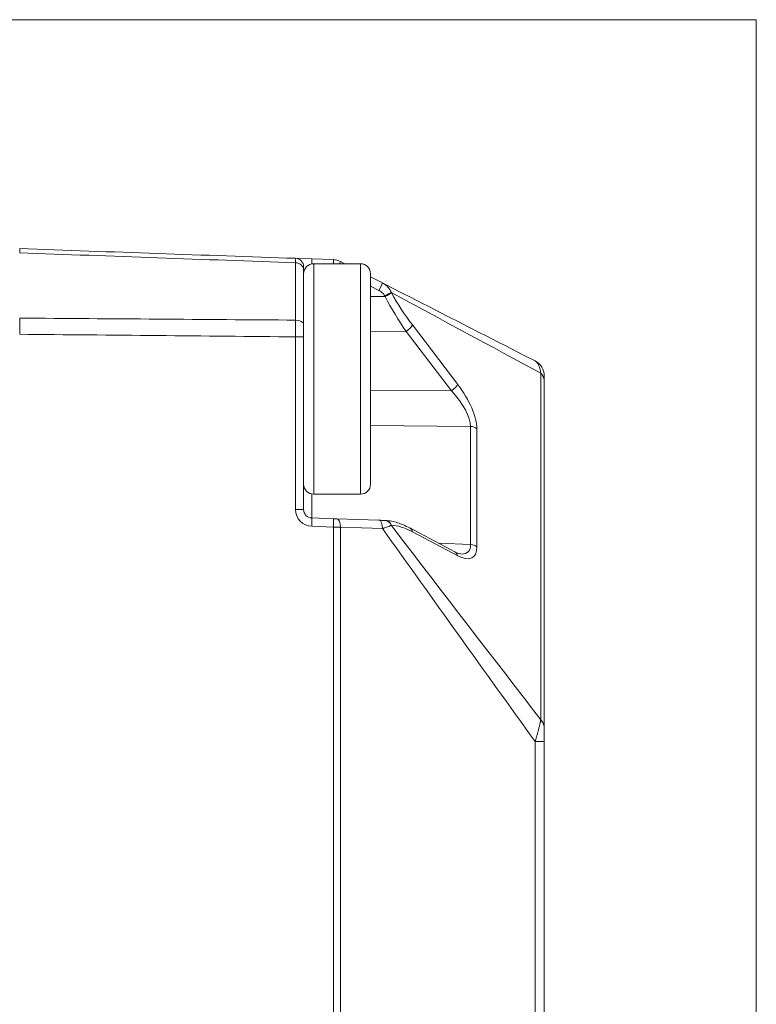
# Model space of a CAD drawing. Header units: millimetres. Extents: x 4 to 836, y 5 to 589.
# Tile 96 of 163: x 489 to 511, y 532 to 562. Entities that reach past the tile are written whole.
import ezdxf

# ---------------------------------------------------------------- set-up
doc = ezdxf.new("R2010")
doc.units = ezdxf.units.MM
doc.layers.add('1', color=7, linetype='Continuous', true_color=0xffffff)

msp = doc.modelspace()

# ---------------------------------------------------------------- linework, layer by layer
at = {"layer": '1', "color": 251, "linetype": 'Continuous', "lineweight": 18}
for q in [(373.329, 561.966), (510.845, 423.255)]:
    msp.add_line((510.845, 561.966), q, dxfattribs=at)
at = {"layer": '1', "color": 143, "linetype": 'Continuous', "lineweight": 18}
for p, q in [((497.054, 554.822), (497.536, 554.806)), ((497.536, 554.806), (498.184, 554.783)), ((498.394, 554.728), (498.526, 554.661)), ((497.295, 554.472), (497.295, 552.847)), ((499.295, 554.268), (499.653, 554.085)), ((497.295, 552.471), (497.295, 547.3)), ((504.495, 551.167), (504.495, 540.787)), ((497.536, 547.05), (498.184, 547.027)), ((498.184, 547.027), (498.289, 547.024)), ((498.289, 547.024), (499.548, 546.98)), ((499.726, 546.973), (499.735, 546.973)), ((501.824, 546.032), (500.47, 546.748)), ((501.824, 546.032), (501.821, 546.034)), ((504.495, 540.353), (504.495, 444.869))]:
    msp.add_line(p, q, dxfattribs=at)
at = {"layer": '1', "color": 143, "linetype": 'Continuous', "lineweight": 13}
for p, q in [((497.054, 552.972), (497.054, 554.688)), ((499.548, 553.862), (499.295, 553.992)), ((499.295, 553.676), (499.735, 553.678)), ((499.735, 553.678), (499.726, 553.694)), ((499.916, 553.802), (499.925, 553.786)), ((500.552, 552.827), (501.906, 551.048)), ((497.054, 552.471), (497.295, 552.471)), ((497.054, 547.3), (497.054, 552.471)), ((500.362, 552.631), (499.295, 552.625)), ((501.716, 550.853), (500.362, 552.631)), ((504.392, 541.002), (504.392, 551.382)), ((499.295, 550.874), (501.716, 550.853)), ((502.293, 549.791), (499.295, 549.817)), ((502.293, 546.251), (502.293, 549.791)), ((502.482, 549.721), (502.482, 546.182)), ((497.536, 547.767), (497.536, 547.05)), ((497.295, 547.3), (497.054, 547.3)), ((498.184, 546.777), (497.536, 546.8)), ((498.394, 546.774), (498.184, 546.777)), ((498.184, 438.444), (498.184, 546.777)), ((499.653, 546.73), (498.394, 546.774)), ((498.394, 546.774), (498.394, 438.448)), ((499.925, 546.831), (499.916, 546.831)), ((501.906, 545.919), (500.552, 546.635)), ((501.337, 546.29), (502.293, 546.251)), ((504.495, 540.353), (504.223, 540.353)), ((504.223, 444.869), (504.223, 540.353))]:
    msp.add_line(p, q, dxfattribs=at)
at = {"layer": '1', "color": 252, "linetype": 'Continuous', "lineweight": 18}
for p, q in [((498.995, 554.661), (497.595, 554.661)), ((499.295, 554.12), (499.295, 554.361)), ((499.295, 548.061), (499.295, 554.12)), ((497.595, 547.761), (498.995, 547.761))]:
    msp.add_line(p, q, dxfattribs=at)
at = {"layer": '1', "color": 252, "linetype": 'Continuous', "lineweight": 13}
for p, q in [((497.595, 554.661), (497.595, 547.761)), ((498.995, 554.661), (498.995, 554.398)), ((498.995, 554.398), (498.995, 547.761))]:
    msp.add_line(p, q, dxfattribs=at)
at = {"layer": '1', "color": 143, "linetype": 'Continuous', "lineweight": 18}
for centre, radius, start, end in [((497.045, 554.573), 0.25, 0, 88), ((498.166, 554.283), 0.5, 62.9326, 88), ((503.995, 551.305), 0.5, 0, 62.9326), ((497.545, 547.3), 0.25, 180, 268)]:
    msp.add_arc(centre, radius, start, end, dxfattribs=at)
at = {"layer": '1', "color": 252, "linetype": 'Continuous', "lineweight": 18}
for centre, start, end in [((497.595, 554.361), 90, 180), ((498.995, 554.361), 0, 90), ((497.595, 548.061), 180, 270), ((498.995, 548.061), 270, 0)]:
    msp.add_arc(centre, 0.3, start, end, dxfattribs=at)
at = {"layer": '1', "color": 143, "linetype": 'Continuous', "lineweight": 13}
msp.add_arc((497.554, 547.3), 0.5, 180, 268, dxfattribs=at)
for centre, major_axis, ratio, start_param, end_param in [((497.528, 554.556), (-0.009, -0.25), 0.034878, 1.983072, 3.141593), ((497.045, 554.472), (-0.25, 0), 0.865309, 3.141593, 4.677482), ((498.175, 554.533), (-0.009, -0.25), 0.034878, 2.108565, 3.141593), ((498.28, 554.506), (-0.114, -0.223), 0.031081, 2.356409, 3.141593), ((499.54, 553.862), (0.114, 0.223), 0.031081, 4.72827, 6.283185), ((499.718, 553.694), (0.219, 0.121), 0.016898, 4.742934, 5.838116), ((499.726, 553.678), (0.219, 0.121), 0.016898, 4.742934, 5.838116), ((501.243, 553.688), (1.824, -2.907), 0.383985, 4.479349, 4.837226), ((501.441, 553.796), (1.867, -2.637), 0.399466, 4.440459, 4.798336), ((497.045, 552.847), (-0.25, 0), 0.501238, 3.141593, 4.677482), ((500.353, 552.719), (-0.199, -0.151), 0.305106, 1.385377, 2.672573), ((503.995, 551.167), (0.5, 0), 0.707107, 0, 0.654498), ((501.707, 550.94), (-0.199, -0.151), 0.305106, 1.385377, 2.672573), ((501.496, 550.614), (0.863, -1.209), 0.395235, 0.505859, 1.648571), ((501.298, 550.506), (0.917, -0.932), 0.413977, 0.392537, 1.535249), ((502.284, 549.614), (-0.25, 0), 0.707107, 3.796091, 4.677482), ((497.528, 546.8), (0.009, 0.25), 0.034878, 4.713607, 6.283185), ((498.175, 546.777), (0.009, 0.25), 0.034878, 4.713607, 6.283185), ((498.28, 546.774), (0.009, 0.25), 0.454819, 4.72827, 6.283185), ((499.54, 546.73), (0.009, 0.25), 0.454819, 4.72827, 6.283185), ((499.718, 546.724), (0.009, 0.25), 0.874957, 5.188003, 6.283185), ((499.726, 546.723), (-0.009, -0.25), 0.874957, 2.046411, 3.141593), ((501.441, 544.026), (1.874, -2.711), 0.3839, 2.505447, 2.863324), ((500.353, 546.527), (-0.117, -0.221), 0.757824, 2.421108, 3.142099), ((501.298, 546.999), (0.919, -0.964), 0.394251, 5.932291, 6.680803), ((502.284, 546.074), (-0.25, 0), 0.707107, 3.796091, 4.677482), ((501.707, 545.811), (0.117, 0.221), 0.757824, 5.562701, 6.283168), ((501.496, 547.107), (0.865, -1.236), 0.383064, 5.641253, 6.783965), ((503.995, 540.787), (0.5, 0), 0.707107, 0, 0.654498)]:
    msp.add_ellipse(centre, major_axis=major_axis, ratio=ratio, start_param=start_param, end_param=end_param, dxfattribs=at)
at = {"layer": '1', "color": 143, "linetype": 'Continuous', "lineweight": 18}
for points, knots in [([(488.795, 554.986), (488.795, 555.006), (488.795, 555.042), (488.795, 555.068), (488.795, 555.084), (488.795, 555.089), (488.795, 555.097), (488.795, 555.1), (488.795, 555.108), (488.795, 555.111), (488.795, 555.111)], [0, 0, 0, 0, 0.250182, 0.500363, 0.500363, 0.625454, 0.625454, 0.750545, 0.750545, 1, 1, 1, 1]), ([(497.295, 554.573), (497.295, 554.573), (497.295, 554.57), (497.295, 554.562), (497.295, 554.555), (497.295, 554.538), (497.295, 554.528), (497.295, 554.503), (497.295, 554.488), (497.295, 554.472)], [0, 0, 0, 0, 0.25, 0.25, 0.5, 0.5, 0.75, 0.75, 1, 1, 1, 1]), ([(488.795, 552.547), (488.795, 552.59), (488.795, 552.674), (488.795, 552.756), (488.795, 552.817), (488.795, 552.837), (488.795, 552.877), (488.795, 552.897), (488.795, 552.956), (488.795, 552.994), (488.795, 553.031)], [0, 0, 0, 0, 0.25, 0.5, 0.5, 0.625, 0.625, 0.75, 0.75, 1, 1, 1, 1]), ([(497.295, 552.847), (497.295, 552.819), (497.295, 552.789), (497.295, 552.729), (497.295, 552.698), (497.295, 552.634), (497.295, 552.602), (497.295, 552.537), (497.295, 552.504), (497.295, 552.471)], [0, 0, 0, 0, 0.25, 0.25, 0.5, 0.5, 0.75, 0.75, 1, 1, 1, 1]), ([(504.495, 551.305), (504.495, 551.305), (504.495, 551.303), (504.495, 551.296), (504.495, 551.293), (504.495, 551.286), (504.495, 551.282), (504.495, 551.266), (504.495, 551.253), (504.495, 551.226), (504.495, 551.215), (504.495, 551.193), (504.495, 551.18), (504.495, 551.167)], [0, 0, 0, 0, 0.25, 0.25, 0.375, 0.375, 0.5, 0.5, 0.75, 0.75, 0.875, 0.875, 1, 1, 1, 1]), ([(499.548, 546.98), (499.567, 546.979), (499.584, 546.978), (499.618, 546.977), (499.634, 546.977), (499.665, 546.976), (499.679, 546.975), (499.705, 546.974), (499.716, 546.974), (499.726, 546.973)], [0, 0, 0, 0, 0.25, 0.25, 0.5, 0.5, 0.75, 0.75, 1, 1, 1, 1]), ([(500.47, 546.748), (500.407, 546.782), (500.226, 546.868), (499.981, 546.949), (499.8, 546.97), (499.735, 546.973)], [0, 0, 0, 0, 0.252259, 0.728713, 1, 1, 1, 1]), ([(502.012, 545.97), (502.012, 545.97), (502.009, 545.97), (501.939, 545.976), (501.868, 546.01), (501.824, 546.032)], [0, 0, 0, 0, 0.002897, 0.517687, 1, 1, 1, 1]), ([(504.495, 540.787), (504.495, 540.773), (504.495, 540.758), (504.495, 540.726), (504.495, 540.709), (504.495, 540.657), (504.495, 540.621), (504.495, 540.565), (504.495, 540.546), (504.495, 540.508), (504.495, 540.489), (504.495, 540.431), (504.495, 540.392), (504.495, 540.353)], [0, 0, 0, 0, 0.125, 0.125, 0.25, 0.25, 0.5, 0.5, 0.625, 0.625, 0.75, 0.75, 1, 1, 1, 1])]:
    msp.add_open_spline(points, degree=3, knots=knots, dxfattribs=at)
for points, degree in [([(488.795, 555.111), (491.548, 555.015), (494.301, 554.918), (497.054, 554.822)], 3), ([(499.653, 554.085), (501.176, 553.307), (502.699, 552.528), (504.223, 551.75)], 3), ([(504.25, 551.736), (504.223, 551.75)], 1)]:
    msp.add_open_spline(points, degree=degree, dxfattribs=at)
at = {"layer": '1', "color": 143, "linetype": 'Continuous', "lineweight": 13}
for points in [[(497.054, 554.688), (494.301, 554.787), (491.548, 554.887), (488.795, 554.986)], [(504.392, 551.382), (502.9, 552.188), (501.408, 552.995), (499.916, 553.802)], [(488.795, 553.031), (491.548, 553.012), (494.301, 552.992), (497.054, 552.972)], [(497.054, 552.471), (494.301, 552.497), (491.548, 552.523), (488.795, 552.547)], [(504.223, 540.353), (502.699, 542.478), (501.176, 544.604), (499.653, 546.73)], [(499.916, 546.831), (501.408, 544.888), (502.9, 542.945), (504.392, 541.002)]]:
    msp.add_open_spline(points, degree=3, dxfattribs=at)
for points, knots in [([(497.054, 554.688), (497.054, 554.71), (497.054, 554.729), (497.054, 554.763), (497.054, 554.777), (497.054, 554.799), (497.054, 554.808), (497.054, 554.817), (497.054, 554.819), (497.054, 554.822), (497.054, 554.822), (497.054, 554.822)], [0, 0, 0, 0, 0.25, 0.25, 0.5, 0.5, 0.75, 0.75, 0.875, 0.875, 1, 1, 1, 1]), ([(499.653, 554.085), (499.657, 554.083), (499.661, 554.081), (499.668, 554.077), (499.679, 554.071), (499.703, 554.057), (499.737, 554.034), (499.762, 554.013), (499.786, 553.991), (499.798, 553.98), (499.832, 553.943), (499.852, 553.917), (499.879, 553.876), (499.887, 553.861), (499.899, 553.839), (499.904, 553.828), (499.91, 553.817), (499.913, 553.809), (499.915, 553.806), (499.916, 553.802)], [0, 0, 0, 0, 0.03125, 0.03125, 0.0625, 0.125, 0.25, 0.375, 0.375, 0.5, 0.5, 0.75, 0.75, 0.875, 0.875, 0.9375, 0.96875, 0.96875, 1, 1, 1, 1]), ([(499.726, 553.694), (499.716, 553.712), (499.705, 553.73), (499.679, 553.762), (499.665, 553.777), (499.634, 553.806), (499.618, 553.819), (499.584, 553.842), (499.567, 553.853), (499.548, 553.862)], [0, 0, 0, 0, 0.25, 0.25, 0.5, 0.5, 0.75, 0.75, 1, 1, 1, 1]), ([(497.054, 552.471), (497.054, 552.515), (497.054, 552.559), (497.054, 552.624), (497.054, 552.645), (497.054, 552.688), (497.054, 552.71), (497.054, 552.773), (497.054, 552.814), (497.054, 552.895), (497.054, 552.934), (497.054, 552.972)], [0, 0, 0, 0, 0.25, 0.25, 0.375, 0.375, 0.5, 0.5, 0.75, 0.75, 1, 1, 1, 1]), ([(504.392, 551.382), (504.391, 551.385), (504.391, 551.388), (504.39, 551.395), (504.389, 551.404), (504.386, 551.426), (504.379, 551.468), (504.371, 551.501), (504.363, 551.532), (504.36, 551.542), (504.354, 551.562), (504.344, 551.59), (504.327, 551.631), (504.312, 551.659), (504.299, 551.678), (504.295, 551.684), (504.287, 551.695), (504.274, 551.711), (504.26, 551.724), (504.246, 551.735), (504.239, 551.74), (504.232, 551.745), (504.227, 551.747), (504.225, 551.749), (504.223, 551.75)], [0, 0, 0, 0, 0.015625, 0.015625, 0.03125, 0.0625, 0.125, 0.25, 0.25, 0.3125, 0.3125, 0.375, 0.5, 0.625, 0.625, 0.6875, 0.6875, 0.75, 0.875, 0.875, 0.9375, 0.96875, 0.96875, 1, 1, 1, 1]), ([(499.916, 546.831), (499.913, 546.829), (499.91, 546.828), (499.903, 546.824), (499.891, 546.818), (499.879, 546.812), (499.852, 546.8), (499.832, 546.791), (499.786, 546.774), (499.762, 546.765), (499.723, 546.752), (499.71, 546.748), (499.689, 546.741), (499.682, 546.739), (499.668, 546.734), (499.661, 546.732), (499.653, 546.73)], [0, 0, 0, 0, 0.0625, 0.0625, 0.125, 0.25, 0.25, 0.5, 0.5, 0.75, 0.75, 0.875, 0.875, 0.9375, 0.9375, 1, 1, 1, 1]), ([(504.223, 540.353), (504.225, 540.36), (504.227, 540.368), (504.232, 540.384), (504.239, 540.407), (504.256, 540.46), (504.269, 540.506), (504.283, 540.551), (504.287, 540.566), (504.295, 540.595), (504.308, 540.639), (504.319, 540.682), (504.341, 540.765), (504.354, 540.817), (504.368, 540.879), (504.371, 540.891), (504.376, 540.915), (504.381, 540.939), (504.386, 540.966), (504.389, 540.984), (504.39, 540.992), (504.391, 540.997), (504.391, 541), (504.392, 541.002)], [0, 0, 0, 0, 0.03125, 0.03125, 0.0625, 0.125, 0.25, 0.25, 0.3125, 0.3125, 0.375, 0.5, 0.5, 0.75, 0.75, 0.8125, 0.8125, 0.875, 0.9375, 0.96875, 0.984375, 0.984375, 1, 1, 1, 1])]:
    msp.add_open_spline(points, degree=3, knots=knots, dxfattribs=at)

doc.saveas('drawing.dxf')
